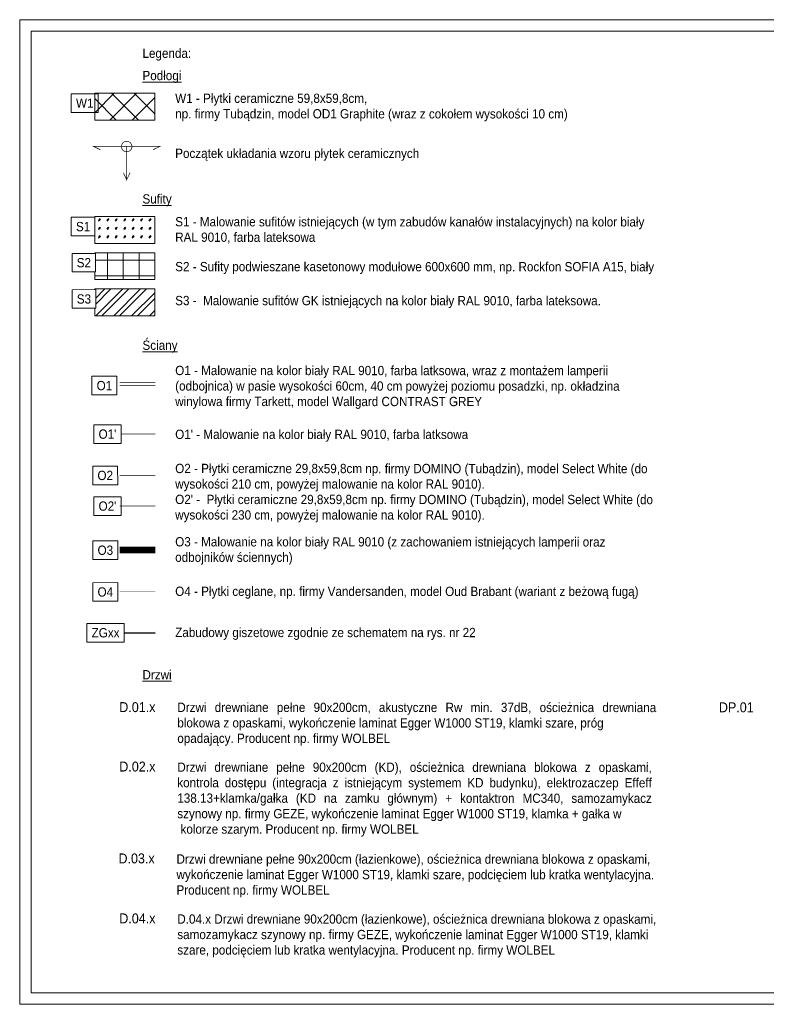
# Model space of a CAD drawing. Header units: centimetres. Extents: x 695802 to 711011, y 25963 to 44188.
# Tile 146 of 157: x 698590 to 700841, y 41218 to 44188. Entities that reach past the tile are written whole.
import ezdxf

# ---------------------------------------------------------------- set-up
doc = ezdxf.new("R2010")
doc.units = ezdxf.units.CM
doc.linetypes.add('ZWCAD_ISO07W100', pattern=[3, 0, -3])
doc.layers.add('Obrys powierzchni', color=50, linetype='Continuous', lineweight=9, plot=False)
doc.layers.add('Opis', color=102, linetype='Continuous', lineweight=9)
for name, color, linetype, lineweight, true_color in [('S3_drzwi_nowe', 7, 'Continuous', 9, 0x00f900), ('S3_okładzina O1', 7, 'Continuous', 5, 0xe98615), ('S3_okładzina O2', 7, 'Continuous', 5, 0x0cd81d), ('S3_okładzina O3', 7, 'Continuous', 5, 0xecc70d), ('S3_okładzina O4', 7, 'Continuous', 5, 0xe00000), ('S3_sufit S1', 7, 'Continuous', 5, 0x7f7f7f), ('S3_sufit S2', 7, 'Continuous', 5, 0x7f7f7f), ('S3_sufit S3', 7, 'Continuous', 5, 0x7f7f7f), ('S3_urządzenia sanitarne_nowe', 7, 'Continuous', 5, 0xdb691d), ('S3_wykładzian W1', 7, 'Continuous', 5, 0x7f7f7f), ('S3_wykładzina W4', 7, 'Continuous', 5, 0x7f7f7f), ('S3_zabudowa_giszetowa', 7, 'Continuous', 0, 0x146dea)]:
    doc.layers.add(name, color=color, linetype=linetype, lineweight=lineweight, true_color=true_color)
doc.styles.add('ARIELCE', font='arial.ttf', dxfattribs={"width": 0.9})
doc.linetypes.add('FENCELINE2', pattern='A,6.35,-2.54,[132,ltypeshp.shx,S=2.54,R=0,X=-2.54,Y=0],-2.54,25.4', length=36.83)
doc.linetypes.add('TRACKS', pattern='A,3.81,[130,ltypeshp.shx,S=6.35,R=0,X=0,Y=0],3.81', length=7.62)

# ---------------------------------------------------------------- blocks, each defined once
blk = doc.blocks.new('zw$E7F9')
at = {"layer": 'S3_urządzenia sanitarne_nowe', "ltscale": 1.6, "const_width": 1}
blk.add_lwpolyline([(-39.2, 7.6), (-49.9, 3.2), (0, 0), (3.2, 49.9), (-2.5, 39.9)], dxfattribs=at)
for points in [[(0.8, 8.1, 1.000401), (-0.6, -7.8)], [(0.4, 8.1, -1.000401), (-0.6, -7.8)]]:
    blk.add_lwpolyline(points, format="xyb", dxfattribs=at)

msp = doc.modelspace()

# ---------------------------------------------------------------- hatches: boundary and pattern name
at = {"layer": 'S3_sufit S1', "ltscale": 1.6}
h = msp.add_hatch(dxfattribs=at)
h.set_pattern_fill('GLASS', color=256)
h.set_pattern_definition([(236.3099, (-44980.249, 53444.3556), (-25.400033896, -50.79998877), [9.158097, -82.4228984]), (236.3099, (-44979.741, 53442.8316), (-25.400033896, -50.79998877), [5.4948582, -86.0861372]), (236.3099, (-44982.789, 53442.8316), (-25.400033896, -50.79998877), [5.4948582, -86.0861372])])
h.paths.add_polyline_path([(698815.9, 43594.3), (698996.9, 43594.3), (698996.9, 43513.1), (698815.9, 43513.1)])
at = {"layer": 'S3_sufit S2', "ltscale": 1.6}
h = msp.add_hatch(dxfattribs=at)
h.set_pattern_fill('ANSI37', color=256, scale=15, angle=45)
h.set_pattern_definition([(90, (-38666.27, 52273.63), (-47.625, 3e-15), []), (180, (-38666.27, 52273.63), (-6e-15, -47.625), [])])
h.paths.add_polyline_path([(698815.9, 43485.4), (698996.9, 43485.4), (698996.9, 43404.2), (698815.9, 43404.2)])
at = {"layer": 'S3_sufit S3', "ltscale": 1.6}
h = msp.add_hatch(dxfattribs=at)
h.set_pattern_fill('ANSI32', color=256, scale=4)
h.set_pattern_definition([(45, (-47449.552, 54546.627), (-26.9407684, 26.9407684), []), (45, (-47431.59, 54546.627), (-26.9407684, 26.9407684), [])])
h.paths.add_polyline_path([(698815.9, 43376), (698996.9, 43376), (698996.9, 43294.9), (698815.9, 43294.9)])
at = {"layer": 'S3_wykładzina W4', "ltscale": 1.6}
h = msp.add_hatch(dxfattribs=at)
h.set_pattern_fill('ANSI37', color=256, scale=15)
h.set_pattern_definition([(45, (-38666.27, 52011.118), (-33.6759605, 33.6759605), []), (135, (-38666.27, 52011.118), (-33.6759605, -33.6759605), [])])
h.paths.add_polyline_path([(698815.9, 43966.6), (698996.9, 43966.6), (698996.9, 43885.5), (698815.9, 43885.5)])

# ---------------------------------------------------------------- linework, layer by layer
at = {"layer": 'Obrys powierzchni', "ltscale": 1.6}
for points in [[(698589.7, 44188.3), (702719.7, 44188.3), (702719.7, 41218.3), (698589.7, 41218.3)], [(698624.7, 44153.3), (702684.7, 44153.3), (702684.7, 41253.3), (698624.7, 41253.3)]]:
    msp.add_lwpolyline(points, close=True, dxfattribs=at)
at = {"layer": 'S3_okładzina O1', "ltscale": 2, "const_width": 2, "flags": 128}
msp.add_lwpolyline([(698890.9, 43094.7), (698998.4, 43094.7)], dxfattribs=at)
at = {"layer": 'S3_okładzina O1', "linetype": 'FENCELINE2', "ltscale": 2, "const_width": 2, "flags": 128}
for points in [[(698890.9, 43084.7), (698998.4, 43084.7)], [(698890.9, 42938.3), (698998.4, 42938.3)]]:
    msp.add_lwpolyline(points, dxfattribs=at)
at = {"layer": 'S3_okładzina O2', "linetype": 'TRACKS', "ltscale": 2, "const_width": 2}
for points in [[(698890.9, 42813.3), (698998.4, 42813.3)], [(698890.9, 42720.9), (698998.4, 42720.9)]]:
    msp.add_lwpolyline(points, dxfattribs=at)
at = {"layer": 'S3_okładzina O3', "linetype": 'ZWCAD_ISO07W100', "ltscale": 2, "const_width": 20}
msp.add_lwpolyline([(698890.9, 42588.2), (698998.4, 42588.2)], dxfattribs=at)
at = {"layer": 'S3_okładzina O4', "linetype": 'TRACKS', "ltscale": 2, "const_width": 1}
msp.add_lwpolyline([(698890.9, 42462.3), (698998.4, 42462.3)], dxfattribs=at)
at = {"layer": 'S3_sufit S1', "ltscale": 1.6}
msp.add_lwpolyline([(698815.9, 43594.3), (698996.9, 43594.3), (698996.9, 43513.1), (698815.9, 43513.1)], close=True, dxfattribs=at)
at = {"layer": 'S3_sufit S2', "ltscale": 1.6}
msp.add_lwpolyline([(698815.9, 43485.4), (698996.9, 43485.4), (698996.9, 43404.2), (698815.9, 43404.2)], close=True, dxfattribs=at)
at = {"layer": 'S3_sufit S3', "ltscale": 1.6}
msp.add_lwpolyline([(698815.9, 43376), (698996.9, 43376), (698996.9, 43294.9), (698815.9, 43294.9)], close=True, dxfattribs=at)
at = {"layer": 'S3_wykładzian W1', "ltscale": 1.6}
msp.add_lwpolyline([(698815.9, 43966.6), (698996.9, 43966.6), (698996.9, 43885.5), (698815.9, 43885.5)], close=True, dxfattribs=at)
at = {"layer": 'S3_zabudowa_giszetowa', "ltscale": 1.6}
for p, q in [((698890.9, 42340.1), (698998.4, 42340.3)), ((698890.9, 42336.1), (698998.4, 42336.3))]:
    msp.add_line(p, q, dxfattribs=at)

# ---------------------------------------------------------------- block references
at = {"layer": 'S3_wykładzina W4', "ltscale": 1.6, "yscale": 2, "zscale": 2}
for xscale, rotation in [(-2, 176.2785882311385), (1.999999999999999, 183.7080780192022)]:
    msp.add_blockref('zw$E7F9', (698912.3, 43806), dxfattribs=dict(at, xscale=xscale, rotation=rotation))

# ---------------------------------------------------------------- texts
at = {"layer": 'Opis', "char_height": 28, "attachment_point": 1, "rotation": 359.981, "style": 'ARIELCE'}
for s, insert, width in [('{\\fArial|b0|i0|c238|p34;Legenda:}', (698959.8, 44101.2), 1049.478), ('{\\fArial|b0|i0|c238|p34;\\LPodłogi}', (698959.8, 44033.9), 1049.478), ('\\pxsm1,ql;{\\fArial|b0|i0|c238|p34;W1 - Płytki ceramiczne 59,8x59,8cm,\\Pnp. firmy Tubądzin, model OD1 Graphite (wraz z cokołem wysokości 10 cm) }', (699058.5, 43965.3), 1445.183), ('{\\fArial|b0|i0|c238|p34;\\LSufity}', (698959.8, 43661.6), 1049.478), ('{\\fArial|b0|i0|c238|p34;S1 - Malowanie sufitów istniejących (w tym zabudów kanałów instalacyjnych) na kolor biały RAL 9010, farba lateksowa}', (699058.5, 43592.9), 1448.126), ('\\pxsm1,ql;{\\fArial|b0|i0|c238|p34;S2 - Sufity podwieszane kasetonowy modułowe 600x600 mm, np. Rockfon SOFIA A15, biały}', (699058.5, 43457.5), 1448.126), ('{\\fArial|b0|i0|c238|p34;S3 -  Malowanie sufitów GK istniejących na kolor biały RAL 9010, farba lateksowa.}', (699058.5, 43355.1), 1511.059), ('{\\fArial|b0|i0|c238|p34;\\LŚciany}', (698959.8, 43220.3), 1049.478), ('{\\fArial|b0|i0|c238|p34;O1 - Malowanie na kolor biały RAL 9010, farba latksowa, wraz z montażem lamperii  (odbojnica) w pasie wysokości 60cm, 40 cm powyżej poziomu posadzki, np. okładzina winylowa firmy Tarkett, model Wallgard CONTRAST GREY }', (699058.5, 43144.2), 1448.126), ("{\\fArial|b0|i0|c238|p34;O1' - Malowanie na kolor biały RAL 9010, farba latksowa}", (699058.5, 42951.6), 1321.106), ("\\pxsm1,ql;{\\fArial|b0|i0|c238|p34;O2 - Płytki ceramiczne 29,8x59,8cm np. firmy DOMINO (Tubądzin), model Select White (do wysokości 210 cm, powyżej malowanie na kolor RAL 9010). \\P\\pq*;\\H0.999999x;O2' -  \\H1.000001x;Płytki ceramiczne 29,8x59,8cm np. firmy DOMINO (Tubądzin), model Select White (do wysokości 230 cm, powyżej malowanie na kolor RAL 9010).}", (699058.5, 42848.6), 1448.126), ('{\\fArial|b0|i0|c238|p34;O3 - Malowanie na kolor biały RAL 9010 (z zachowaniem istniejących lamperii oraz odbojników ściennych)}', (699058.5, 42627.5), 1448.126), ('{\\fArial|b0|i0|c238|p34;O4 - Płytki ceglane, np. firmy Vandersanden, model Oud Brabant (wariant z beżową fugą)}', (699058.5, 42478.2), 1448.126), ('{\\fArial|b0|i0|c238|p34;Zabudowy giszetowe zgodnie ze schematem na rys. nr 22}', (699058.5, 42354), 1448.126), ('{\\fArial|b0|i0|c238|p34;\\LDrzwi}', (698959.8, 42226.4), 1049.478)]:
    msp.add_mtext(s, dxfattribs=dict(at, insert=insert, width=width))
at = {"layer": 'S3_okładzina O2', "char_height": 28, "width": 2.462030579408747e-11, "attachment_point": 1, "rotation": 0.019, "style": 'ARIELCE', "bg_fill": 16}
for s, insert in [('\\pxqc;{\\fArial|b0|i0|c238|p34;O2}', (698824.1, 42827.6)), ("\\pxqc;{\\fArial|b0|i0|c238|p34;O2'}", (698827.5, 42735.1))]:
    msp.add_mtext(s, dxfattribs=dict(at, insert=insert))
at = {"layer": 'S3_okładzina O3', "insert": (698824.4, 42602), "char_height": 28, "width": 2.462030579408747e-11, "attachment_point": 1, "rotation": 0.019, "style": 'ARIELCE', "bg_fill": 16}
msp.add_mtext('\\pxqc;{\\fArial|b0|i0|c238|p34;O3}', dxfattribs=at)
at = {"layer": 'S3_okładzina O4', "insert": (698824.4, 42476.1), "char_height": 28, "width": 2.462030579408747e-11, "attachment_point": 1, "rotation": 0.019, "style": 'ARIELCE', "bg_fill": 16}
msp.add_mtext('\\pxqc;{\\fArial|b0|i0|c238|p34;O4}', dxfattribs=at)
at = {"layer": 'S3_sufit S1', "ltscale": 1.6, "insert": (698759.3, 43578.2), "char_height": 28, "width": 2.462030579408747e-11, "attachment_point": 1, "rotation": 0.019, "style": 'ARIELCE', "bg_fill": 16}
msp.add_mtext('\\pxqc;{\\fArial|b0|i0|c238|p34;S1}', dxfattribs=at)
at = {"layer": 'S3_wykładzian W1', "ltscale": 1.6, "insert": (698759.3, 43950.5), "char_height": 28, "width": 2.462030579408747e-11, "attachment_point": 1, "rotation": 0.019, "style": 'ARIELCE', "bg_fill": 16}
msp.add_mtext('\\pxqc;{\\fArial|b0|i0|c238|p34;W1}', dxfattribs=at)

# ---------------------------------------------------------------- next in the draw order: texts
at = {"layer": 'Opis', "char_height": 28, "attachment_point": 1, "rotation": 359.981, "style": 'ARIELCE', "bg_fill": 2}
for s, insert, width in [('{\\fArial|b0|i0|c238|p34;Początek układania wzoru płytek ceramicznych}', (699058.5, 43799.2), 1448.126), ('\\pxqd;{\\fArial|b0|i0|c238|p34;Drzwi drewniane pełne 90x200cm, akustyczne Rw min. 37dB, ościeżnica drewniana blokowa z opaskami, wykończenie laminat Egger W1000 ST19, klamki szare, próg\\P\\pql;opadający. Producent np. firmy WOLBEL}', (699064.9, 42128.1), 1439.54), ('{\\fArial|b0|i0|c238|p34;Drzwi drewniane pełne 90x200cm (łazienkowe), ościeżnica drewniana blokowa z opaskami, wykończenie laminat Egger W1000 ST19, klamki szare, podcięciem lub kratka wentylacyjna. Producent np. firmy WOLBEL}', (699062.4, 41670.5), 1456.72), ('{\\fArial|b0|i0|c238|p34;D.04.x Drzwi drewniane 90x200cm (łazienkowe), ościeżnica drewniana blokowa z opaskami, samozamykacz szynowy np. firmy GEZE, wykończenie laminat Egger W1000 ST19, klamki szare, podcięciem lub kratka wentylacyjna. Producent np. firmy WOLBEL}', (699064.9, 41489.6), 1454.312)]:
    msp.add_mtext(s, dxfattribs=dict(at, insert=insert, width=width))
at = {"layer": 'S3_drzwi_nowe', "char_height": 30, "width": 150.03, "attachment_point": 5, "rotation": 359.981, "style": 'ARIELCE', "bg_fill": 2}
for s, insert in [('\\pxqc;{\\fArial|b0|i0|c238|p34;D.01.x}', (698944.5, 42114.5)), ('\\pxqc;{\\fArial|b0|i0|c238|p34;DP.01}', (700750.2, 42113.9)), ('\\pxqc;{\\fArial|b0|i0|c238|p34;D.02.x}', (698944.5, 41935.2)), ('\\pxqc;{\\fArial|b0|i0|c238|p34;D.03.x}', (698942, 41658.1)), ('\\pxqc;{\\fArial|b0|i0|c238|p34;D.04.x}', (698944.5, 41477.2))]:
    msp.add_mtext(s, dxfattribs=dict(at, insert=insert))
at = {"layer": 'S3_okładzina O1', "char_height": 28, "width": 2.462030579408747e-11, "attachment_point": 1, "rotation": 0.019, "style": 'ARIELCE', "bg_fill": 18}
for s, insert in [('\\pxqc;{\\fArial|b0|i0|c238|p34;O1}', (698821.6, 43098.6)), ("\\pxqc;{\\fArial|b0|i0|c238|p34;O1'}", (698827.5, 42952.2))]:
    msp.add_mtext(s, dxfattribs=dict(at, insert=insert))
at = {"layer": 'S3_sufit S2', "ltscale": 1.6, "insert": (698761.6, 43469.3), "char_height": 28, "width": 2.462030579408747e-11, "attachment_point": 1, "rotation": 0.019, "style": 'ARIELCE', "bg_fill": 18}
msp.add_mtext('\\pxqc;{\\fArial|b0|i0|c238|p34;S2}', dxfattribs=at)
at = {"layer": 'S3_sufit S3', "ltscale": 1.6, "insert": (698761.8, 43359.9), "char_height": 28, "width": 2.462030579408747e-11, "attachment_point": 1, "rotation": 0.019, "style": 'ARIELCE', "bg_fill": 18}
msp.add_mtext('\\pxqc;{\\fArial|b0|i0|c238|p34;S3}', dxfattribs=at)
at = {"layer": 'S3_zabudowa_giszetowa', "insert": (698806.5, 42353), "char_height": 28, "width": 2.462030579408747e-11, "attachment_point": 1, "rotation": 0.019, "style": 'ARIELCE', "bg_fill": 18}
msp.add_mtext('\\pxqc;{\\fArial|b0|i0|c238|p34;ZGxx}', dxfattribs=at)

# ---------------------------------------------------------------- next in the draw order: texts
at = {"layer": 'Opis', "insert": (699064.9, 41947.6), "char_height": 28, "width": 1426.44, "attachment_point": 1, "rotation": 359.981, "style": 'ARIELCE', "bg_fill": 2}
msp.add_mtext('\\pxqd;{\\fArial|b0|i0|c238|p34;Drzwi drewniane pełne 90x200cm (KD), ościeżnica drewniana blokowa z opaskami, kontrola dostępu (integracja z istniejącym systemem KD budynku), elektrozaczep Effeff 138.13+klamka/gałka (KD na zamku głównym) + kontaktron MC340, samozamykacz szynowy np. firmy GEZE, wykończenie laminat Egger W1000 ST19, klamka + gałka w\\P\\pq*; kolorze szarym. Producent np. firmy WOLBEL}', dxfattribs=at)

doc.saveas('drawing.dxf')
